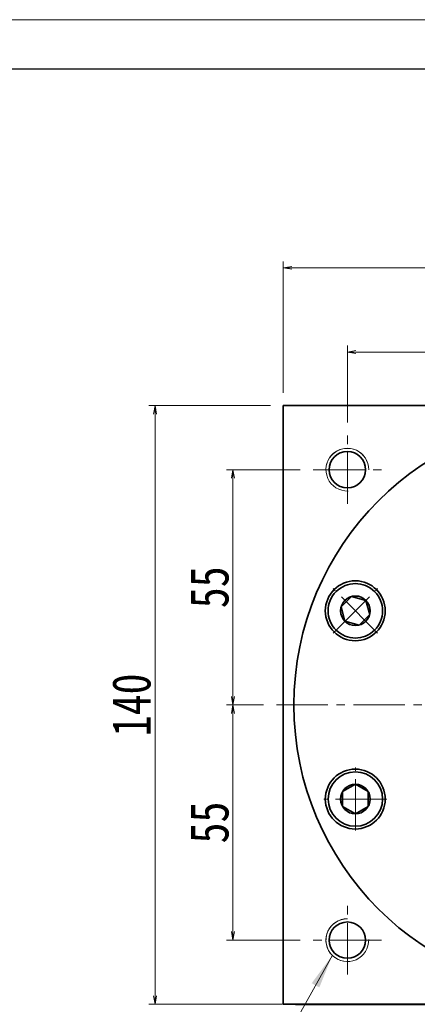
# Model space of a CAD drawing. Header units: millimetres. Extents: x -34 to 938, y -14 to 671.
# Tile 7 of 8: x 452 to 545, y 441 to 671. Entities that reach past the tile are written whole.
import ezdxf

# ---------------------------------------------------------------- set-up
doc = ezdxf.new("R2010")
doc.units = ezdxf.units.MM
doc.set_wipeout_variables(frame=1)
doc.linetypes.add('点画线', pattern=[18, 12, -2, 2, -2])
for name, color, linetype, lineweight in [('中心线层', 1, '点画线', 18), ('图框_外框线', 7, 'Continuous', 18), ('尺寸线层', 3, 'Continuous', 18), ('粗实线', 7, 'Continuous', 40), ('粗实线层', 7, 'Continuous', 35)]:
    doc.layers.add(name, color=color, linetype=linetype, lineweight=lineweight)
doc.styles.add('宋体', font='SimSun.ttf', dxfattribs={"width": 0.8})
doc.dimstyles.new('A水平标注$0', dxfattribs={"dimtxt": 3.5, "dimasz": 2, "dimexe": 1.5, "dimexo": 3, "dimgap": 1.1, "dimtad": 1, "dimtoh": 1, "dimdec": 4, "dimdsep": 46, "dimtxsty": '宋体', "dimblk": 'OPEN', "dimcen": 3, "dimclrd": 3, "dimclre": 3, "dimclrt": 6, "dimadec": 0, "dimazin": 0, "dimtm": 1e-09, "dimtfac": 1, "dimtdec": 4, "dimtix": 1, "dimtmove": 0, "dimatfit": 3, "dimldrblk": 'OPEN', "dimfxl": 0, "dimlwd": 13, "dimlwe": 13, "dimarcsym": 0})

# ---------------------------------------------------------------- blocks, each defined once
blk = doc.blocks.new('_Open')
at = {"color": 0, "linetype": 'ByBlock', "lineweight": -2}
for p, q in [((-1, 0.17), (0, 0)), ((-1, -0.17), (0, 0)), ((0, 0), (-1, 0))]:
    blk.add_line(p, q, dxfattribs=at)
blk = doc.blocks.new('*D13')
at = {"layer": 'Defpoints', "color": 0, "transparency": 16777216}
for p in [(653.39, 612.71), (513.39, 580.52), (653.39, 580.52)]:
    blk.add_point(p, dxfattribs=at)
at = {"layer": '尺寸线层', "color": 3, "lineweight": 13, "transparency": 16777216}
for p, q in [((513.39, 583.52), (513.39, 614.21)), ((515.39, 612.71), (651.39, 612.71)), ((653.39, 583.52), (653.39, 614.21))]:
    blk.add_line(p, q, dxfattribs=at)
at = {"layer": '尺寸线层', "color": 3, "lineweight": 13, "transparency": 16777216, "xscale": 2, "yscale": 2, "zscale": 2, "rotation": 180}
blk.add_blockref('_Open', (513.39, 612.71), dxfattribs=at)
at = {"layer": '尺寸线层', "color": 3, "lineweight": 13, "transparency": 16777216, "xscale": 2, "yscale": 2, "zscale": 2}
blk.add_blockref('_Open', (653.39, 612.71), dxfattribs=at)
at = {"layer": '尺寸线层', "color": 6, "transparency": 16777216, "insert": (583.39, 618.21), "char_height": 9, "attachment_point": 5, "style": '宋体', "bg_fill": 3, "box_fill_scale": 1.1, "bg_fill_color": 257, "bg_fill_transparency": 0}
blk.add_mtext('140', dxfattribs=at)
blk = doc.blocks.new('*D14')
at = {"layer": 'Defpoints', "color": 0, "transparency": 16777216}
for p in [(528.39, 593.02), (583.39, 583.52), (528.39, 573.52)]:
    blk.add_point(p, dxfattribs=at)
at = {"layer": '尺寸线层', "color": 3, "lineweight": 13, "transparency": 16777216}
for p, q in [((528.39, 576.52), (528.39, 594.52)), ((583.39, 586.52), (583.39, 594.52)), ((581.39, 593.02), (530.39, 593.02))]:
    blk.add_line(p, q, dxfattribs=at)
at = {"layer": '尺寸线层', "color": 3, "lineweight": 13, "transparency": 16777216, "xscale": 2, "yscale": 2, "zscale": 2, "rotation": 180}
blk.add_blockref('_Open', (528.39, 593.02), dxfattribs=at)
at = {"layer": '尺寸线层', "color": 3, "lineweight": 13, "transparency": 16777216, "xscale": 2, "yscale": 2, "zscale": 2}
blk.add_blockref('_Open', (583.39, 593.02), dxfattribs=at)
at = {"layer": '尺寸线层', "color": 6, "transparency": 16777216, "insert": (555.89, 598.47), "char_height": 9, "attachment_point": 5, "style": '宋体', "bg_fill": 3, "box_fill_scale": 1.1, "bg_fill_color": 257, "bg_fill_transparency": 0}
blk.add_mtext('55', dxfattribs=at)
blk = doc.blocks.new('*D16')
at = {"layer": 'Defpoints', "color": 0, "transparency": 16777216}
for p in [(501.64, 565.52), (520.39, 565.52), (511.82, 510.52)]:
    blk.add_point(p, dxfattribs=at)
at = {"layer": '尺寸线层', "color": 3, "lineweight": 13, "transparency": 16777216}
for p, q in [((517.39, 565.52), (500.14, 565.52)), ((501.64, 512.52), (501.64, 563.52)), ((508.82, 510.52), (500.14, 510.52))]:
    blk.add_line(p, q, dxfattribs=at)
at = {"layer": '尺寸线层', "color": 3, "lineweight": 13, "transparency": 16777216, "xscale": 2, "yscale": 2, "zscale": 2}
for p, rotation in [((501.64, 565.52), 90), ((501.64, 510.52), 270)]:
    blk.add_blockref('_Open', p, dxfattribs=dict(at, rotation=rotation))
at = {"layer": '尺寸线层', "color": 6, "transparency": 16777216, "insert": (496.19, 538.02), "char_height": 9, "attachment_point": 5, "rotation": 90, "style": '宋体', "bg_fill": 3, "box_fill_scale": 1.1, "bg_fill_color": 257, "bg_fill_transparency": 0}
blk.add_mtext('55', dxfattribs=at)
blk = doc.blocks.new('*D17')
at = {"layer": 'Defpoints', "color": 0, "transparency": 16777216}
for p in [(511.82, 510.52), (501.64, 455.52), (520.39, 455.52)]:
    blk.add_point(p, dxfattribs=at)
at = {"layer": '尺寸线层', "color": 3, "lineweight": 13, "transparency": 16777216}
for p, q in [((508.82, 510.52), (500.14, 510.52)), ((501.64, 508.52), (501.64, 457.52)), ((517.39, 455.52), (500.14, 455.52))]:
    blk.add_line(p, q, dxfattribs=at)
at = {"layer": '尺寸线层', "color": 3, "lineweight": 13, "transparency": 16777216, "xscale": 2, "yscale": 2, "zscale": 2}
for p, rotation in [((501.64, 510.52), 90), ((501.64, 455.52), 270)]:
    blk.add_blockref('_Open', p, dxfattribs=dict(at, rotation=rotation))
at = {"layer": '尺寸线层', "color": 6, "transparency": 16777216, "insert": (496.19, 483.02), "char_height": 9, "attachment_point": 5, "rotation": 90, "style": '宋体', "bg_fill": 3, "box_fill_scale": 1.1, "bg_fill_color": 257, "bg_fill_transparency": 0}
blk.add_mtext('55', dxfattribs=at)
blk = doc.blocks.new('*D18')
at = {"layer": 'Defpoints', "color": 0, "transparency": 16777216}
for p in [(513.39, 580.52), (483.45, 440.52), (516.25, 440.52)]:
    blk.add_point(p, dxfattribs=at)
at = {"layer": '尺寸线层', "color": 3, "lineweight": 13, "transparency": 16777216}
for p, q in [((510.39, 580.52), (481.95, 580.52)), ((483.45, 578.52), (483.45, 442.52)), ((513.25, 440.52), (481.95, 440.52))]:
    blk.add_line(p, q, dxfattribs=at)
at = {"layer": '尺寸线层', "color": 3, "lineweight": 13, "transparency": 16777216, "xscale": 2, "yscale": 2, "zscale": 2}
for p, rotation in [((483.45, 580.52), 90), ((483.45, 440.52), 270)]:
    blk.add_blockref('_Open', p, dxfattribs=dict(at, rotation=rotation))
at = {"layer": '尺寸线层', "color": 6, "transparency": 16777216, "insert": (477.95, 510.52), "char_height": 9, "attachment_point": 5, "rotation": 90, "style": '宋体', "bg_fill": 3, "box_fill_scale": 1.1, "bg_fill_color": 257, "bg_fill_transparency": 0}
blk.add_mtext('140', dxfattribs=at)
blk = doc.blocks.new('*X5')
at = {"layer": '中心线层', "linetype": '点画线', "lineweight": 18}
for p, q in [((0, -7.37), (0, 7.37)), ((-7.37, 0), (7.37, 0))]:
    blk.add_line(p, q, dxfattribs=at)
at = {"layer": '粗实线层'}
for p, q in [((-3.46, 0), (-1.73, 3)), ((-1.73, 3), (1.73, 3)), ((3.46, 0), (1.73, 3)), ((3.46, 0), (1.73, 3)), ((-3.46, 0), (-1.73, -3)), ((3.46, 0), (1.73, -3)), ((-1.73, -3), (1.73, -3))]:
    blk.add_line(p, q, dxfattribs=at)
blk.add_circle((0, 0), 3.46, dxfattribs=at)
for start, end in [(0, 180), (180, 360)]:
    blk.add_arc((0, 0), 6.37, start, end, dxfattribs=at)
blk = doc.blocks.new('*D19')
at = {"layer": 'Defpoints', "color": 0, "transparency": 16777216}
for p in [(578.39, 529.82), (588.39, 529.82)]:
    blk.add_point(p, dxfattribs=at)
at = {"layer": '尺寸线层', "color": 3, "lineweight": 13, "transparency": 16777216}
for p, q in [((578.39, 532.82), (578.39, 539.52)), ((588.39, 532.82), (588.39, 539.52)), ((576.39, 538.02), (574.39, 538.02)), ((588.39, 538.02), (578.39, 538.02)), ((590.39, 538.02), (592.39, 538.02))]:
    blk.add_line(p, q, dxfattribs=at)
at = {"layer": '尺寸线层', "color": 3, "lineweight": 13, "transparency": 16777216, "xscale": 2, "yscale": 2, "zscale": 2}
blk.add_blockref('_Open', (578.39, 538.02), dxfattribs=at)
at = {"layer": '尺寸线层', "color": 3, "lineweight": 13, "transparency": 16777216, "xscale": 2, "yscale": 2, "zscale": 2, "rotation": 180}
blk.add_blockref('_Open', (588.39, 538.02), dxfattribs=at)
at = {"layer": '尺寸线层', "color": 6, "transparency": 16777216, "insert": (583.39, 546.95), "char_height": 9, "attachment_point": 5, "style": '宋体', "bg_fill": 3, "box_fill_scale": 1.1, "bg_fill_color": 257, "bg_fill_transparency": 0}
blk.add_mtext('{\\A1;\\A1;10P9({\\H0.707107x;\\S-0.015^ -0.051;})}', dxfattribs=at)
at = {"layer": 'Defpoints', "color": 0, "transparency": 16777216}
blk.add_point((578.39, 538.02), dxfattribs=at)

msp = doc.modelspace()

# ---------------------------------------------------------------- hatches: boundary and pattern name
at = {"layer": '尺寸线层', "linetype": 'Continuous'}
msp.add_hatch(color=0, dxfattribs=at).paths.add_polyline_path([(524.91074, 452.0247), (521.83429, 444.46358), (520.06775, 445.45351)], flags=0)

# ---------------------------------------------------------------- linework, layer by layer
at = {"color": 7, "linetype": 'Continuous', "lineweight": 0}
for centre, start, end in [((528.38644, 565.51581), 0, 195), ((528.38644, 455.51581), 90, 285)]:
    msp.add_arc(centre, 5, start, end, dxfattribs=at)
at = {"layer": '中心线层'}
for p, q in [((528.38644, 557.51581), (528.38644, 573.51581)), ((520.38644, 565.51581), (536.38644, 565.51581)), ((511.82044, 510.51581), (652.13644, 510.51581)), ((528.38644, 447.51581), (528.38644, 463.51581)), ((536.38644, 455.51581), (520.38644, 455.51581))]:
    msp.add_line(p, q, dxfattribs=at)
at = {"layer": '图框_外框线', "color": 3}
msp.add_lwpolyline([(-30.72419, -14.10171), (937.72606, -14.10171), (937.72606, 670.73096), (-30.72419, 670.73096)], close=True, dxfattribs=at)
at = {"layer": '图框_外框线', "color": 3, "lineweight": 25}
msp.add_lwpolyline([(26.92166, -2.57254), (926.19689, -2.57254), (926.19689, 659.20179), (26.92166, 659.20179)], close=True, dxfattribs=at)
at = {"layer": '尺寸线层', "color": 0, "linetype": 'Continuous'}
msp.add_line((524.91074, 452.0247), (498.94166, 405.68264), dxfattribs=at)
at = {"layer": '粗实线', "color": 0, "lineweight": 40}
msp.add_line((516.25444, 440.51581), (644.88644, 440.51581), dxfattribs=at)
at = {"layer": '粗实线层'}
for p, q in [((513.38644, 440.51581), (513.38644, 580.51581)), ((513.38644, 580.51581), (653.38644, 580.51581))]:
    msp.add_line(p, q, dxfattribs=at)
msp.add_lwpolyline([(653.38644, 440.51581), (513.38644, 440.51581)], dxfattribs=at)
for centre, radius in [((528.38644, 565.51581), 4.25), ((530.24161, 532.52912), 7), ((530.24161, 488.5025), 7), ((528.38644, 455.51581), 4.25)]:
    msp.add_circle(centre, radius, dxfattribs=at)
at = {"layer": '粗实线层', "lineweight": 18}
for centre, start, end in [((528.38644, 565.51581), 0, 271.9231652), ((528.38644, 455.51581), 90, 1.9231652)]:
    msp.add_arc(centre, 5, start, end, dxfattribs=at)

# ---------------------------------------------------------------- next in the draw order: dimensions: what is measured, and where the dimension line sits
at = {"layer": '尺寸线层'}
dim = msp.add_linear_dim(base=(653.38644, 612.71182), p1=(513.38644, 580.51581), p2=(653.38644, 580.51581), dimstyle='A水平标注$0', override={"dimtxt": 9, "dimdec": 1, "dimpost": '<>', "dimblk": 'Open', "dimtvp": 0.1, "dimtfill": 1, "dimtfillclr": 256}, dxfattribs=at)
dim.commit()
dim.dimension.update_dxf_attribs({"geometry": '*D13', "text_midpoint": (583.38644, 618.21126)})
dim = msp.add_linear_dim(base=(501.64221, 565.51581), p1=(511.82044, 510.51581), p2=(520.38644, 565.51581), angle=90, dimstyle='A水平标注$0', override={"dimtxt": 9, "dimdec": 1, "dimpost": '<>', "dimblk": 'Open', "dimtvp": 0.1, "dimtfill": 1, "dimtfillclr": 256}, dxfattribs=at)
dim.commit()
dim.dimension.update_dxf_attribs({"geometry": '*D16', "text_midpoint": (496.19305, 538.01581)})

# ---------------------------------------------------------------- next in the draw order: dimensions: what is measured, and where the dimension line sits
dim = msp.add_linear_dim(base=(528.38644, 593.02254), p1=(583.38644, 583.51581), p2=(528.38644, 573.51581), dimstyle='A水平标注$0', override={"dimtxt": 9, "dimdec": 1, "dimpost": '<>', "dimblk": 'Open', "dimtvp": 0.1, "dimtfill": 1, "dimtfillclr": 256}, dxfattribs=at)
dim.commit()
dim.dimension.update_dxf_attribs({"geometry": '*D14', "text_midpoint": (555.88644, 598.4717)})
dim = msp.add_linear_dim(base=(501.64221, 455.51581), p1=(511.82044, 510.51581), p2=(520.38644, 455.51581), angle=270, dimstyle='A水平标注$0', override={"dimtxt": 9, "dimdec": 1, "dimpost": '<>', "dimblk": 'Open', "dimtvp": 0.1, "dimtfill": 1, "dimtfillclr": 256}, dxfattribs=at)
dim.commit()
dim.dimension.update_dxf_attribs({"geometry": '*D17', "text_midpoint": (496.19305, 483.01581)})

# ---------------------------------------------------------------- next in the draw order: dimensions: what is measured, and where the dimension line sits
dim = msp.add_linear_dim(base=(483.4524, 440.51581), p1=(513.38644, 580.51581), p2=(516.25444, 440.51581), angle=270, dimstyle='A水平标注$0', override={"dimtxt": 9, "dimdec": 1, "dimpost": '<>', "dimblk": 'Open', "dimtvp": 0.1, "dimtfill": 1, "dimtfillclr": 256}, dxfattribs=at)
dim.commit()
dim.dimension.update_dxf_attribs({"geometry": '*D18', "text_midpoint": (477.95296, 510.51581)})

# ---------------------------------------------------------------- next in the draw order: linework, layer by layer
at = {"layer": '粗实线层'}
msp.add_circle((583.38644, 510.51581), 67.5, dxfattribs=at)

# ---------------------------------------------------------------- next in the draw order: wipeouts: each hides what was drawn before it
for points in [[(534.7641, 537.02084), (534.74013, 537.04469), (534.71603, 537.06841), (534.6918, 537.092), (534.66745, 537.11546), (534.64298, 537.1388), (534.61838, 537.162), (534.59365, 537.18507), (534.56881, 537.20801), (534.54385, 537.23081), (534.51876, 537.25349), (534.49355, 537.27603), (534.46823, 537.29843), (534.44278, 537.3207), (534.41722, 537.34284), (534.39154, 537.36484), (534.36574, 537.3867), (534.33983, 537.40843), (534.3138, 537.43002), (534.28766, 537.45146), (534.26141, 537.47277), (534.23504, 537.49394), (534.20856, 537.51497), (534.18197, 537.53586), (534.15527, 537.55661), (534.12846, 537.57721), (534.10154, 537.59768), (534.07451, 537.618), (534.04737, 537.63817), (534.02013, 537.6582), (533.99278, 537.67809), (533.99278, 537.67809), (533.74607, 537.84777), (533.49166, 538.00567), (533.2301, 538.15143), (532.96198, 538.28472), (532.68788, 538.40526), (532.40842, 538.51277), (532.12421, 538.60702), (531.83589, 538.6878), (531.54408, 538.75493), (531.24944, 538.80826), (530.95262, 538.84768), (530.65427, 538.87309), (530.35506, 538.88445), (530.05564, 538.88172), (529.75668, 538.86491), (529.45885, 538.83406), (529.16279, 538.78924), (528.86918, 538.73054), (528.57864, 538.6581), (528.29184, 538.57208), (528.0094, 538.47266), (527.73194, 538.36007), (527.46009, 538.23455), (527.19444, 538.09639), (526.93559, 537.94589), (526.68409, 537.78338), (526.44052, 537.60922), (526.20541, 537.4238), (525.97928, 537.22753), (525.76263, 537.02084), (525.76263, 537.02084), (525.55594, 536.80419), (525.35967, 536.57806), (525.17425, 536.34295), (525.0001, 536.09938), (524.83759, 535.84789), (524.68709, 535.58903), (524.54892, 535.32339), (524.42341, 535.05154), (524.31082, 534.77408), (524.2114, 534.49164), (524.12538, 534.20483), (524.05294, 533.9143), (523.99424, 533.62068), (523.94942, 533.32463), (523.91857, 533.02679), (523.90176, 532.72784), (523.89903, 532.42842), (523.91038, 532.12921), (523.9358, 531.83086), (523.97521, 531.53404), (524.02855, 531.2394), (524.09568, 530.94759), (524.17646, 530.65926), (524.27071, 530.37506), (524.37822, 530.0956), (524.49876, 529.8215), (524.63205, 529.55338), (524.77781, 529.29182), (524.9357, 529.03741), (525.10539, 528.7907), (525.10539, 528.7907), (525.12528, 528.76335), (525.14531, 528.73611), (525.16548, 528.70897), (525.1858, 528.68194), (525.20626, 528.65502), (525.22687, 528.62821), (525.24761, 528.60151), (525.2685, 528.57492), (525.28953, 528.54844), (525.3107, 528.52207), (525.33201, 528.49581), (525.35346, 528.46967), (525.37505, 528.44364), (525.39677, 528.41773), (525.41864, 528.39194), (525.44064, 528.36626), (525.46277, 528.34069), (525.48504, 528.31525), (525.50745, 528.28992), (525.52999, 528.26472), (525.55266, 528.23963), (525.57547, 528.21467), (525.59841, 528.18982), (525.62148, 528.1651), (525.64468, 528.1405), (525.66801, 528.11603), (525.69148, 528.09168), (525.71507, 528.06745), (525.73879, 528.04335), (525.76263, 528.01937), (525.76263, 528.01937), (526.00435, 527.78999), (526.25774, 527.57358), (526.52211, 527.37072), (526.79674, 527.18197), (527.08087, 527.00786), (527.37372, 526.84885), (527.67449, 526.70539), (527.98236, 526.57787), (528.29647, 526.46663), (528.61598, 526.37199), (528.94001, 526.2942), (529.26766, 526.23347), (529.59804, 526.18998), (529.93025, 526.16383), (530.26337, 526.15511), (530.59649, 526.16383), (530.92869, 526.18998), (531.25907, 526.23347), (531.58673, 526.2942), (531.91075, 526.37199), (532.23026, 526.46663), (532.54438, 526.57787), (532.85225, 526.70539), (533.15302, 526.84885), (533.44587, 527.00786), (533.72999, 527.18197), (534.00462, 527.37072), (534.26899, 527.57358), (534.52238, 527.78999), (534.7641, 528.01937), (534.7641, 528.01937), (534.99348, 528.26109), (535.2099, 528.51449), (535.41276, 528.77886), (535.60151, 529.05348), (535.77562, 529.33761), (535.93462, 529.63046), (536.07808, 529.93123), (536.20561, 530.2391), (536.31684, 530.55322), (536.41149, 530.87273), (536.48928, 531.19675), (536.55, 531.5244), (536.5935, 531.85479), (536.61964, 532.18699), (536.62837, 532.52011), (536.61964, 532.85323), (536.5935, 533.18543), (536.55, 533.51581), (536.48928, 533.84347), (536.41149, 534.16749), (536.31684, 534.487), (536.20561, 534.80112), (536.07808, 535.10899), (535.93462, 535.40976), (535.77562, 535.70261), (535.60151, 535.98674), (535.41276, 536.26136), (535.2099, 536.52573), (534.99348, 536.77913)], [(530.26337, 494.87651), (530.22955, 494.87642), (530.19574, 494.87616), (530.16193, 494.87571), (530.12812, 494.87508), (530.09431, 494.87427), (530.06051, 494.87328), (530.02672, 494.87211), (529.99293, 494.87077), (529.95915, 494.86924), (529.92538, 494.86753), (529.89162, 494.86565), (529.85787, 494.86358), (529.82413, 494.86134), (529.7904, 494.85892), (529.75668, 494.85632), (529.72298, 494.85353), (529.6893, 494.85057), (529.65563, 494.84743), (529.62198, 494.84412), (529.58835, 494.84062), (529.55473, 494.83694), (529.52114, 494.83309), (529.48756, 494.82906), (529.45401, 494.82485), (529.42048, 494.82046), (529.38698, 494.81589), (529.3535, 494.81115), (529.32005, 494.80622), (529.28662, 494.80112), (529.25322, 494.79585), (529.25322, 494.79585), (528.95878, 494.74139), (528.66724, 494.67314), (528.37922, 494.59125), (528.09538, 494.49591), (527.81633, 494.38733), (527.5427, 494.26575), (527.27509, 494.13143), (527.01409, 493.98467), (526.76028, 493.8258), (526.51423, 493.65517), (526.27647, 493.47316), (526.04754, 493.28016), (525.82793, 493.07662), (525.61815, 492.86297), (525.41864, 492.63969), (525.22985, 492.40727), (525.0522, 492.16624), (524.88609, 491.91711), (524.73187, 491.66045), (524.5899, 491.39682), (524.46048, 491.1268), (524.34391, 490.851), (524.24043, 490.57002), (524.15028, 490.28448), (524.07366, 489.99502), (524.01074, 489.70228), (523.96166, 489.4069), (523.92652, 489.10954), (523.90541, 488.81086), (523.89837, 488.51151), (523.89837, 488.51151), (523.90541, 488.21217), (523.92652, 487.91349), (523.96166, 487.61613), (524.01074, 487.32075), (524.07366, 487.02801), (524.15028, 486.73855), (524.24043, 486.45301), (524.34391, 486.17203), (524.46048, 485.89623), (524.5899, 485.62621), (524.73187, 485.36258), (524.88609, 485.10592), (525.0522, 484.85679), (525.22985, 484.61576), (525.41864, 484.38334), (525.61815, 484.16006), (525.82793, 483.94641), (526.04754, 483.74287), (526.27647, 483.54987), (526.51423, 483.36786), (526.76028, 483.19723), (527.01409, 483.03836), (527.27509, 482.8916), (527.5427, 482.75728), (527.81633, 482.6357), (528.09538, 482.52711), (528.37922, 482.43178), (528.66724, 482.34989), (528.95878, 482.28164), (529.25322, 482.22718), (529.25322, 482.22718), (529.28662, 482.22191), (529.32005, 482.21681), (529.3535, 482.21188), (529.38698, 482.20714), (529.42048, 482.20257), (529.45401, 482.19818), (529.48756, 482.19397), (529.52114, 482.18994), (529.55473, 482.18608), (529.58835, 482.18241), (529.62198, 482.17891), (529.65563, 482.17559), (529.6893, 482.17246), (529.72298, 482.1695), (529.75668, 482.16671), (529.7904, 482.16411), (529.82413, 482.16169), (529.85787, 482.15944), (529.89162, 482.15738), (529.92538, 482.15549), (529.95915, 482.15379), (529.99293, 482.15226), (530.02672, 482.15092), (530.06051, 482.14975), (530.09431, 482.14876), (530.12812, 482.14795), (530.16193, 482.14732), (530.19574, 482.14687), (530.22955, 482.1466), (530.26337, 482.14651), (530.26337, 482.14651), (530.59649, 482.15524), (530.92869, 482.18138), (531.25907, 482.22488), (531.58673, 482.28561), (531.91075, 482.3634), (532.23026, 482.45804), (532.54438, 482.56928), (532.85225, 482.6968), (533.15302, 482.84026), (533.44587, 482.99926), (533.72999, 483.17338), (534.00462, 483.36212), (534.26899, 483.56498), (534.52238, 483.7814), (534.7641, 484.01078), (534.99348, 484.2525), (535.2099, 484.50589), (535.41276, 484.77026), (535.60151, 485.04489), (535.77562, 485.32901), (535.93462, 485.62187), (536.07808, 485.92264), (536.20561, 486.2305), (536.31684, 486.54462), (536.41149, 486.86413), (536.48928, 487.18816), (536.55, 487.51581), (536.5935, 487.84619), (536.61964, 488.1784), (536.62837, 488.51151), (536.62837, 488.51151), (536.61964, 488.84463), (536.5935, 489.17684), (536.55, 489.50722), (536.48928, 489.83487), (536.41149, 490.1589), (536.31684, 490.47841), (536.20561, 490.79253), (536.07808, 491.10039), (535.93462, 491.40116), (535.77562, 491.69401), (535.60151, 491.97814), (535.41276, 492.25277), (535.2099, 492.51714), (534.99348, 492.77053), (534.7641, 493.01225), (534.52238, 493.24163), (534.26899, 493.45805), (534.00462, 493.66091), (533.72999, 493.84965), (533.44587, 494.02377), (533.15302, 494.18277), (532.85225, 494.32623), (532.54438, 494.45375), (532.23026, 494.56499), (531.91075, 494.65963), (531.58673, 494.73742), (531.25907, 494.79815), (530.92869, 494.84165), (530.59649, 494.86779)]]:
    msp.add_wipeout(points).dxf.layer = '粗实线层'

# ---------------------------------------------------------------- next in the draw order: block references
for p, rotation in [((530.26337, 532.52011), 45.00000000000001), ((530.26337, 488.51151), 90)]:
    msp.add_blockref('*X5', p, dxfattribs=dict(at, rotation=rotation))

# ---------------------------------------------------------------- next in the draw order: dimensions: what is measured, and where the dimension line sits
at = {"layer": '尺寸线层'}
dim = msp.add_linear_dim(base=(578.38644, 538.01581), p1=(588.38644, 529.81581), p2=(578.38644, 529.81581), text='{\\A1;\\A1;10P9({\\H0.707107x;\\S-0.015^ -0.051;})}', dimstyle='A水平标注$0', override={"dimtxt": 9, "dimdec": 1, "dimpost": '<>', "dimblk": 'Open', "dimtp": -0.015, "dimtm": 0.051, "dimtdec": 3, "dimtvp": 0.1, "dimtfill": 1, "dimtfillclr": 256, "dimtzin": 8}, dxfattribs=at)
dim.commit()
dim.dimension.update_dxf_attribs({"geometry": '*D19', "text_midpoint": (583.38644, 546.9513)})

doc.saveas('drawing.dxf')
